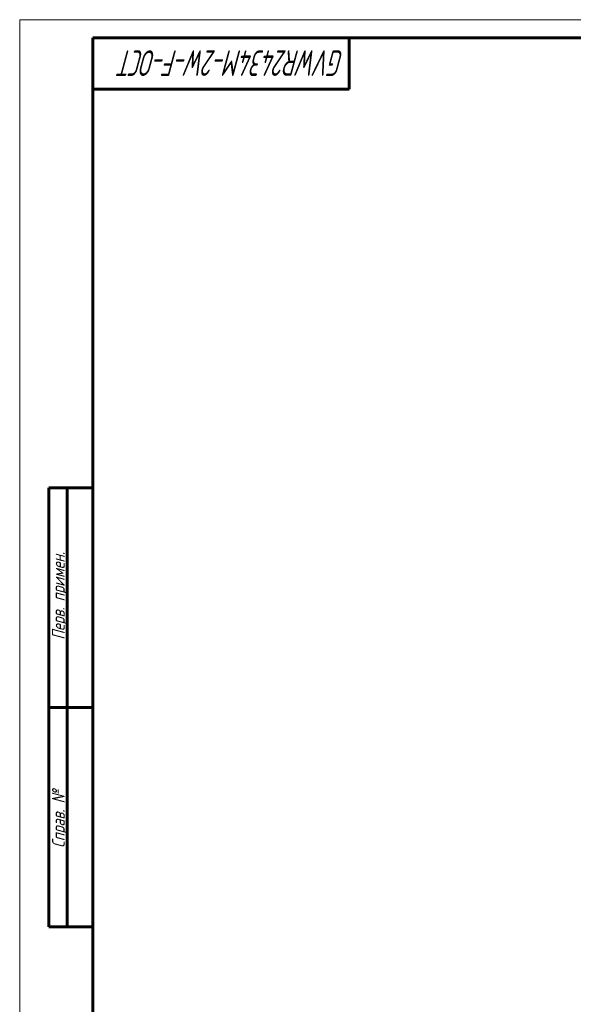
# Model space of a CAD drawing. Header units: millimetres. Extents: x 0 to 594, y -3 to 420.
# Tile 2 of 26: x 0 to 151, y 151 to 420. Entities that reach past the tile are written whole.
import ezdxf

# ---------------------------------------------------------------- set-up
doc = ezdxf.new("R2010")
doc.units = ezdxf.units.MM
doc.linetypes.add('K5LT_BASIC', pattern=[0])
doc.linetypes.add('K5LT_THIN', pattern=[0])
doc.styles.add('KTEXTSTYLE', font='txt', dxfattribs={"width": 0.96, "height": 5})

# ---------------------------------------------------------------- blocks, each defined once
blk = doc.blocks.new('U88')
at = {"color": 7, "linetype": 'K5LT_THIN', "lineweight": 18, "true_color": 0xffffff}
for p, q in [((0, 0), (0, 420)), ((0, 420), (594, 420))]:
    blk.add_line(p, q, dxfattribs=at)
at = {"color": 143, "linetype": 'K5LT_BASIC', "lineweight": 60, "true_color": 0x33acca}
for p, q in [((20, 5), (20, 415)), ((20, 415), (589, 415)), ((90, 415), (90, 401)), ((90, 401), (20, 401)), ((8, 172), (8, 292)), ((20, 292), (8, 292)), ((13, 172), (13, 292)), ((20, 232), (8, 232)), ((20, 172), (8, 172))]:
    blk.add_line(p, q, dxfattribs=at)
at = {"color": 7, "attachment_point": 1, "style": 'KTEXTSTYLE'}
for s, insert, char_height, rotation in [('\\fArial|b0|c204|p34;\\H5.0;\\W1.000;\\Q15;\\fGOST Type AU|b0|i0|c204|p34;\\Q15;\\W0.754;\\H7.00;GVWR2434M-2W-F-ОСТ', (88.72, 404.64), 7, 180), ('\\fArial|b0|c204|p34;\\H5.0;\\W1.000;\\Q15;\\fGOST Type AU|b0|i0|c204|p34;\\Q15;\\W0.960;\\H3.50;Перв. примен.', (8.82, 250.52), 3.5, 90), ('\\fArial|b0|c204|p34;\\H5.0;\\W1.000;\\Q15;\\fGOST Type AU|b0|i0|c204|p34;\\Q15;\\W0.960;\\H3.50;Справ. №', (8.82, 193.63), 3.5, 90)]:
    blk.add_mtext(s, dxfattribs=dict(at, insert=insert, char_height=char_height, rotation=rotation))

msp = doc.modelspace()

# ---------------------------------------------------------------- block references
msp.add_blockref('U88', (0, 0))

doc.saveas('drawing.dxf')
